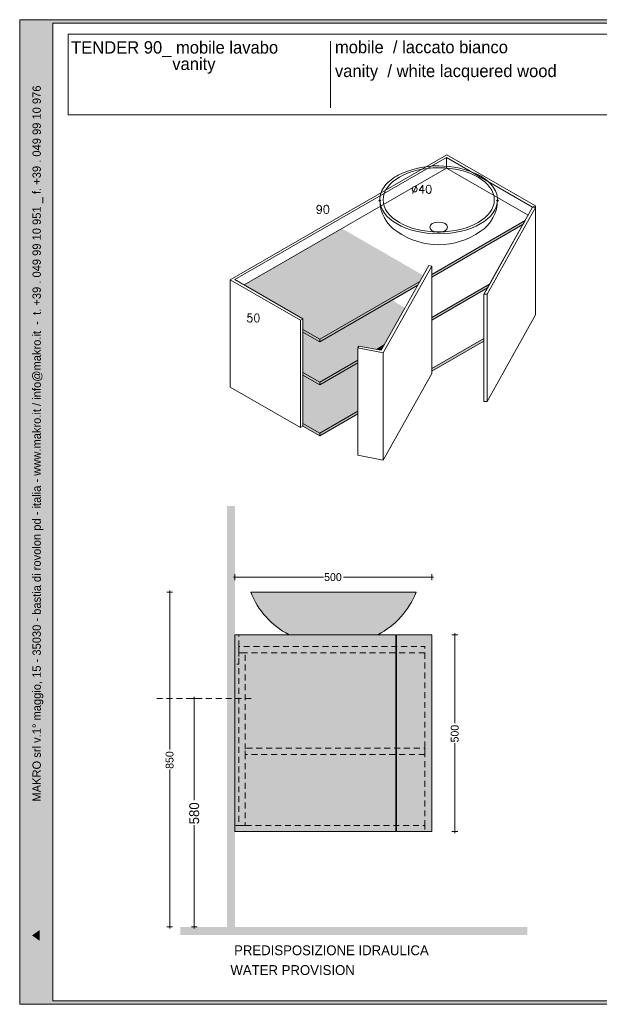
# Model space of a CAD drawing. Extents: x 229962 to 237704, y -185741 to -183241.
# Tile 3 of 4: x 234073 to 235545, y -185741 to -183241. Entities that reach past the tile are written whole.
import ezdxf

# ---------------------------------------------------------------- set-up
doc = ezdxf.new("R2010")
doc.units = 0
doc.header["$MEASUREMENT"] = 0
doc.linetypes.add('Tratteggio', pattern=[25, 15, -10])
doc.linetypes.add('Wipeout_Contour', pattern=[1000, 0, -1000])
for name, color, linetype, lineweight in [('032-Muri Esterni.MVI_Num_Penna__91', 255, 'Continuous', 13), ('036-Solai.MVI_Num_Penna__1', 7, 'Continuous', 9), ('036-SOLAI_MVI_Num_Penna__10', 1, 'Continuous', 18), ('091-Quote lineari.XII_Num_Penna__1', 7, 'Continuous', 9), ('091-Quote lineari.XII_Num_Penna__10', 1, 'Continuous', 18), ('0_Num_Penna__1', 7, 'Continuous', 9), ('0_Num_Penna__91', 255, 'Continuous', 13), ('0_Num_Penna__95', 8, 'Continuous', 13), ('1_Num_Penna__21', 7, 'Continuous', 20), ('Bordi_Num_Penna__1', 7, 'Continuous', 9), ('SCRITTE_Num_Penna__95', 8, 'Continuous', 13), ('Testi_Num_Penna__1', 7, 'Continuous', 9), ('Testi_Num_Penna__1_Num_Penna__1', 7, 'Continuous', 9), ('Testi_Num_Penna__91', 255, 'Continuous', 13), ('Testi_Num_Penna__95', 8, 'Continuous', 13)]:
    doc.layers.add(name, color=color, linetype=linetype, lineweight=lineweight)
for name, color, linetype, lineweight, true_color in [('032-Muri Esterni.MVI_Num_Penna__94', 7, 'Continuous', 13, 0x9f9f9f), ('036-Solai.MVI_Num_Penna__96', 7, 'Continuous', 13, 0x5f5f5f), ('0_Num_Penna__92', 7, 'Continuous', 13, 0xdfdfdf), ('MK_BOXspace_Num_Penna__96', 7, 'Continuous', 13, 0x5f5f5f)]:
    doc.layers.add(name, color=color, linetype=linetype, lineweight=lineweight, true_color=true_color)
doc.layers.add('036-Solai.MVI', color=7, linetype='Continuous')
doc.layers.add('091-Quote lineari.XII', color=7, linetype='Continuous')
doc.styles.add('GENERATED_STYLE_1', font='txt')
doc.styles.add('GENERATED_STYLE_4', font='txt')
doc.styles.add('GENERATED_STYLE_6', font='txt')
doc.styles.get("Standard").update_dxf_attribs({"font": 'txt', "bigfont": 'BIGFONT.SHX'})
doc.dimstyles.new('GENERATED_STYLE__3', dxfattribs={"dimtxt": 20, "dimasz": 7.6, "dimexe": 0.18, "dimexo": 500, "dimgap": 0.09, "dimtad": 0, "dimtih": 1, "dimtoh": 1, "dimdec": 0, "dimzin": 0, "dimdsep": 46, "dimtxsty": 'GENERATED_STYLE_1', "dimblk": 'ARROWHEAD_0', "dimblk1": 'ARROWHEAD_0', "dimblk2": 'ARROWHEAD_0', "dimcen": 0.09, "dimclrd": 7, "dimclre": 7, "dimclrt": 7, "dimazin": 0, "dimtfac": 1, "dimtdec": 4, "dimtmove": 0, "dimatfit": 3, "dimfxl": 0, "dimtolj": 1, "dimtzin": 0, "dimarcsym": 0})
doc.dimstyles.new('GENERATED_STYLE__4', dxfattribs={"dimtxt": 20, "dimasz": 7.6, "dimexe": 0.18, "dimexo": 500, "dimgap": 0.09, "dimtad": 0, "dimdec": 0, "dimzin": 0, "dimdsep": 46, "dimtxsty": 'GENERATED_STYLE_1', "dimblk": 'ARROWHEAD_0', "dimblk1": 'ARROWHEAD_0', "dimblk2": 'ARROWHEAD_0', "dimcen": 0.09, "dimclrd": 7, "dimclre": 7, "dimclrt": 7, "dimazin": 0, "dimtfac": 1, "dimtdec": 4, "dimtmove": 0, "dimatfit": 3, "dimfxl": 0, "dimtolj": 1, "dimtzin": 0, "dimarcsym": 0})
doc.dimstyles.new('GENERATED_STYLE__5', dxfattribs={"dimtxt": 25, "dimasz": 7.6, "dimexe": 0.18, "dimexo": 6, "dimgap": 0.09, "dimtad": 0, "dimdec": 0, "dimzin": 0, "dimdsep": 46, "dimtxsty": 'GENERATED_STYLE_1', "dimblk": 'ARROWHEAD_0', "dimblk1": 'ARROWHEAD_0', "dimblk2": 'ARROWHEAD_0', "dimcen": 0.09, "dimclrd": 1, "dimclre": 1, "dimclrt": 1, "dimazin": 0, "dimtfac": 1, "dimtdec": 4, "dimtmove": 0, "dimatfit": 3, "dimfxl": 0, "dimtolj": 1, "dimtzin": 0, "dimarcsym": 0})

# ---------------------------------------------------------------- blocks, each defined once
blk = doc.blocks.new('*D45')
at = {"layer": '091-Quote lineari.XII_Num_Penna__10', "linetype": 'Continuous'}
for p, q in [((236742.5, -184964.3), (236727.5, -184964.3)), ((236735, -184964.3), (236735, -184960.3)), ((236735, -185222.8), (236735, -184964.3)), ((236735, -185544.3), (236735, -185285.7)), ((236742.5, -185544.3), (236727.5, -185544.3)), ((236735, -185548.3), (236735, -185544.3))]:
    blk.add_line(p, q, dxfattribs=at)
at = {"layer": '091-Quote lineari.XII_Num_Penna__10', "insert": (236747.5, -185283.7), "char_height": 25, "attachment_point": 7, "rotation": 90, "style": 'GENERATED_STYLE_1'}
blk.add_mtext('{580}', dxfattribs=at)
blk = doc.blocks.new('ARROWHEAD_0')
at = {"color": 0, "linetype": 'Continuous', "lineweight": 0}
for p, q in [((0, 0), (-1, 0)), ((0, -0.5), (0, 0.5))]:
    blk.add_line(p, q, dxfattribs=at)
blk = doc.blocks.new('*D46')
at = {"layer": '091-Quote lineari.XII_Num_Penna__10', "linetype": 'Continuous'}
for p, q in [((234523.8, -184964.3), (234508.8, -184964.3)), ((234516.3, -184964.3), (234516.3, -184960.3)), ((234516.3, -185222.8), (234516.3, -184964.3)), ((234516.3, -185544.3), (234516.3, -185285.7)), ((234523.8, -185544.3), (234508.8, -185544.3)), ((234516.3, -185548.3), (234516.3, -185544.3))]:
    blk.add_line(p, q, dxfattribs=at)
at = {"layer": '091-Quote lineari.XII_Num_Penna__10', "insert": (234528.8, -185283.7), "char_height": 25, "attachment_point": 7, "rotation": 90, "style": 'GENERATED_STYLE_1'}
blk.add_mtext('{580}', dxfattribs=at)
blk = doc.blocks.new('*D47')
at = {"layer": '091-Quote lineari.XII_Num_Penna__1', "linetype": 'Continuous'}
for p, q in [((235185.1, -184802.3), (235170.1, -184802.3)), ((235177.6, -184802.3), (235177.6, -184798.3)), ((235177.6, -185026.7), (235177.6, -184802.3)), ((235177.6, -185302.3), (235177.6, -185077.8)), ((235185.1, -185302.3), (235170.1, -185302.3)), ((235177.6, -185306.3), (235177.6, -185302.3))]:
    blk.add_line(p, q, dxfattribs=at)
at = {"layer": '091-Quote lineari.XII_Num_Penna__1', "insert": (235187.6, -185075.8), "char_height": 20, "attachment_point": 7, "rotation": 90, "style": 'GENERATED_STYLE_1'}
blk.add_mtext('{500}', dxfattribs=at)
blk = doc.blocks.new('*D48')
at = {"layer": '091-Quote lineari.XII_Num_Penna__1', "linetype": 'Continuous'}
for p, q in [((234615.5, -184656.3), (234619.5, -184656.3)), ((234619.5, -184663.8), (234619.5, -184648.8)), ((234619.5, -184656.3), (234843.9, -184656.3)), ((234895, -184656.3), (235119.4, -184656.3)), ((235119.4, -184663.8), (235119.4, -184648.8)), ((235119.4, -184656.3), (235123.4, -184656.3))]:
    blk.add_line(p, q, dxfattribs=at)
at = {"layer": '091-Quote lineari.XII_Num_Penna__1', "insert": (234845.9, -184666.3), "char_height": 20, "attachment_point": 7, "style": 'GENERATED_STYLE_1'}
blk.add_mtext('{500}', dxfattribs=at)
blk = doc.blocks.new('*D54')
at = {"layer": '091-Quote lineari.XII_Num_Penna__1', "linetype": 'Continuous'}
for p, q in [((234461.2, -184694.3), (234446.2, -184694.3)), ((234453.7, -184694.3), (234453.7, -184690.3)), ((234453.7, -185093.7), (234453.7, -184694.3)), ((234453.7, -185544.3), (234453.7, -185144.8)), ((234461.2, -185544.3), (234446.2, -185544.3)), ((234453.7, -185548.3), (234453.7, -185544.3))]:
    blk.add_line(p, q, dxfattribs=at)
at = {"layer": '091-Quote lineari.XII_Num_Penna__1', "insert": (234463.7, -185142.8), "char_height": 20, "attachment_point": 7, "rotation": 90, "style": 'GENERATED_STYLE_1'}
blk.add_mtext('{850}', dxfattribs=at)
blk = doc.blocks.new('Arco_5', base_point=(235136.7, -183698.4))
at = {"layer": '036-Solai.MVI_Num_Penna__1', "linetype": 'Continuous'}
blk.add_ellipse((235136.7, -183698.4), major_axis=(149.4, 0), ratio=0.57735, start_param=3.141593, end_param=6.283185, dxfattribs=at)
at = {"layer": '036-Solai.MVI_Num_Penna__96', "linetype": 'Continuous'}
for p, q in [((234987.2, -183698.4), (234984.6, -183701.2)), ((234987.2, -183698.4), (234990, -183701.1)), ((235286.1, -183698.4), (235283.3, -183701.1)), ((235286.1, -183698.4), (235288.8, -183701.2))]:
    blk.add_line(p, q, dxfattribs=at)

msp = doc.modelspace()

# ---------------------------------------------------------------- hatches: boundary and pattern name
at = {"layer": '032-Muri Esterni.MVI_Num_Penna__91', "linetype": 'Continuous'}
h = msp.add_hatch(color=256, dxfattribs=at)
h.paths.add_polyline_path([(234115.2, -185723.7, 0.414214), (234141.1, -185697.8), (234141.1, -185267.2, 0.414214), (234115.2, -185241.2, 0.414214), (234089.2, -185267.2), (234089.2, -185697.8, 0.414214)], flags=0)
h.paths.add_polyline_path([(234118.3, -185378.4), (234135.2, -185346.3), (234135.2, -185373.2), (234115.2, -185410.6), (234135.2, -185410.6), (234135.2, -185427.4), (234095.1, -185427.4), (234095.1, -185395.3), (234095.1, -185393.3), (234095.2, -185391.3), (234095.2, -185389.4), (234095.2, -185387.5), (234095.3, -185385.8), (234095.4, -185384.1), (234095.5, -185382.5), (234095.5, -185381), (234095.6, -185380.5), (234095.6, -185380), (234095.7, -185379.5), (234095.7, -185379), (234095.8, -185378.5), (234095.9, -185378.1), (234095.9, -185377.6), (234096, -185377.1), (234096.1, -185376.1), (234096.2, -185375.2), (234096.4, -185374.2), (234096.5, -185373.3), (234096.7, -185372.4), (234096.9, -185371.5), (234097.1, -185370.6), (234097.3, -185369.7), (234097.6, -185368.4), (234098, -185367.2), (234098.4, -185366), (234098.8, -185364.9), (234099.3, -185363.9), (234099.8, -185362.9), (234100.3, -185362.1), (234100.8, -185361.2), (234100.9, -185361.1), (234101, -185360.9), (234101.1, -185360.8), (234101.2, -185360.7), (234101.3, -185360.5), (234101.4, -185360.4), (234101.5, -185360.3), (234101.7, -185360.2), (234102.1, -185359.7), (234102.6, -185359.3), (234103.2, -185358.9), (234103.7, -185358.6), (234104.3, -185358.4), (234104.9, -185358.2), (234105.5, -185358.2), (234106.1, -185358.1), (234107.2, -185358.2), (234108.2, -185358.4), (234109.2, -185358.8), (234110.2, -185359.3), (234111, -185360), (234111.9, -185360.8), (234112.6, -185361.8), (234113.4, -185363), (234114, -185364.2), (234114.7, -185365.5), (234115.3, -185367), (234115.9, -185368.6), (234116.4, -185370.3), (234116.9, -185372.2), (234117.4, -185374.1), (234117.9, -185376.2)], flags=0)
h.paths.add_polyline_path([(234135.2, -185461.7), (234115.2, -185499.1), (234095.2, -185461.7), (234095.2, -185434.8), (234115.2, -185472.9), (234135.2, -185434.8)], flags=0)
h.paths.add_polyline_path([(234095.1, -185499.2), (234135.2, -185499.2), (234135.2, -185517.1), (234095.1, -185517.1)], flags=0)
h.paths.add_polyline_path([(234095.1, -185578.4), (234095.1, -185553.2), (234135.2, -185524.8), (234135.2, -185544), (234126.5, -185550.1), (234126.5, -185581.4), (234135.2, -185587.5), (234135.2, -185606.8)], flags=0)
h.paths.add_polyline_path([(234100.1, -185629.4), (234135.2, -185646.7), (234135.2, -185663.8), (234100.1, -185681.1), (234135.2, -185681.1), (234135.2, -185696.4), (234095.1, -185696.4), (234095.1, -185669), (234123.2, -185655.3), (234095.1, -185641.5), (234095.1, -185614.1), (234135.2, -185614.1), (234135.2, -185629.4)], flags=0)
h.paths.add_polyline_path([(234100.5, -185277.6), (234100.9, -185276.9), (234101.2, -185276.3), (234101.6, -185275.7), (234101.9, -185275), (234102.7, -185273.9), (234103.5, -185272.8), (234105.1, -185270.9), (234106.9, -185269.4), (234108.8, -185268.2), (234110.8, -185267.3), (234112.9, -185266.8), (234115.2, -185266.6), (234117.4, -185266.8), (234119.5, -185267.3), (234121.5, -185268.2), (234123.4, -185269.4), (234125.2, -185270.9), (234126.8, -185272.8), (234128.3, -185275), (234129.8, -185277.6), (234131, -185280.4), (234132.1, -185283.6), (234133.1, -185286.9), (234133.8, -185290.6), (234134.4, -185294.5), (234134.8, -185298.7), (234135.1, -185303.1), (234135.2, -185307.8), (234135.1, -185312.5), (234134.8, -185316.9), (234134.4, -185321.1), (234133.8, -185325), (234133.1, -185328.6), (234132.1, -185332), (234131, -185335.2), (234129.8, -185338), (234128.3, -185340.6), (234126.8, -185342.8), (234125.2, -185344.7), (234123.4, -185346.2), (234121.5, -185347.4), (234119.5, -185348.3), (234117.4, -185348.8), (234115.2, -185349), (234112.9, -185348.8), (234110.8, -185348.3), (234108.8, -185347.4), (234106.9, -185346.2), (234105.1, -185344.7), (234103.5, -185342.8), (234101.9, -185340.6), (234100.5, -185338), (234099.3, -185335.2), (234098.2, -185332), (234097.2, -185328.6), (234096.5, -185325), (234095.9, -185321.1), (234095.5, -185316.9), (234095.2, -185312.5), (234095.1, -185307.8), (234095.2, -185303.1), (234095.5, -185298.7), (234095.9, -185294.6), (234096.5, -185290.7), (234097.2, -185287), (234098.2, -185283.6), (234099.3, -185280.5)], flags=0)
for points in [[(234105.3, -185319.9), (234104.9, -185317.8), (234104.6, -185315.4), (234104.3, -185313), (234104.2, -185310.4), (234104.1, -185307.8), (234104.2, -185305.2), (234104.3, -185302.7), (234104.6, -185300.2), (234104.9, -185297.9), (234105.3, -185295.7), (234105.8, -185293.7), (234106.4, -185291.8), (234107.1, -185290.2), (234107.9, -185288.8), (234108.7, -185287.6), (234109.6, -185286.5), (234110.6, -185285.7), (234111.6, -185285), (234112.8, -185284.5), (234113.9, -185284.2), (234115.2, -185284.1), (234116.4, -185284.2), (234117.6, -185284.5), (234118.7, -185285), (234119.7, -185285.7), (234120.7, -185286.5), (234121.6, -185287.5), (234122, -185288.1), (234122.4, -185288.8), (234122.6, -185289.1), (234122.8, -185289.4), (234123, -185289.8), (234123.2, -185290.2), (234123.9, -185291.8), (234124.5, -185293.6), (234125, -185295.6), (234125.4, -185297.8), (234125.7, -185300.2), (234126, -185302.6), (234126.1, -185305.2), (234126.2, -185307.8), (234126.1, -185310.4), (234126, -185313), (234125.7, -185315.4), (234125.4, -185317.8), (234125, -185319.9), (234124.5, -185322), (234123.9, -185323.8), (234123.2, -185325.4), (234122.4, -185326.8), (234121.6, -185328), (234120.7, -185329.1), (234119.7, -185329.9), (234118.7, -185330.6), (234117.6, -185331.1), (234116.4, -185331.3), (234115.2, -185331.4), (234113.9, -185331.3), (234112.8, -185331.1), (234111.6, -185330.6), (234110.6, -185329.9), (234109.6, -185329.1), (234108.7, -185328), (234107.9, -185326.8), (234107.1, -185325.4), (234106.4, -185323.8), (234105.8, -185322)], [(234101.8, -185385), (234101.8, -185385.3), (234101.7, -185385.7), (234101.6, -185386.3), (234101.5, -185387), (234101.5, -185387.8), (234101.4, -185388.6), (234101.4, -185389.4), (234101.3, -185390.3), (234101.3, -185391.1), (234101.2, -185391.8), (234101.2, -185392.8), (234101.2, -185393.9), (234101.2, -185395.2), (234101.2, -185396.6), (234101.2, -185398), (234101.2, -185399.4), (234101.2, -185400.7), (234101.2, -185401.9), (234101.2, -185410.6), (234115.2, -185410.6), (234113.8, -185408.1), (234113.8, -185403.2), (234113.8, -185401.7), (234113.8, -185400), (234113.8, -185398.4), (234113.8, -185396.7), (234113.7, -185395), (234113.7, -185393.5), (234113.6, -185392.2), (234113.6, -185391.1), (234113.5, -185390.1), (234113.4, -185389.1), (234113.3, -185388), (234113.2, -185387), (234113, -185386.1), (234112.9, -185385.1), (234112.7, -185384.3), (234112.5, -185383.6), (234112.3, -185383), (234112.1, -185382.4), (234111.8, -185381.9), (234111.6, -185381.4), (234111.4, -185381), (234111.1, -185380.6), (234110.9, -185380.2), (234110.7, -185379.9), (234110.4, -185379.6), (234110, -185379.3), (234109.5, -185379.1), (234109, -185378.8), (234108.5, -185378.6), (234107.9, -185378.4), (234107.4, -185378.3), (234107, -185378.3), (234106.6, -185378.3), (234106.1, -185378.4), (234105.6, -185378.5), (234105.1, -185378.7), (234104.6, -185379), (234104.2, -185379.3), (234103.8, -185379.6), (234103.5, -185379.9), (234103.2, -185380.3), (234102.9, -185380.8), (234102.7, -185381.4), (234102.5, -185382), (234102.3, -185382.7), (234102.1, -185383.5), (234101.9, -185384.3)], [(234123.8, -185552), (234123.8, -185579.5), (234104.3, -185565.8)]]:
    msp.add_hatch(color=256, dxfattribs=at).paths.add_polyline_path(points, flags=0)
at = {"layer": '0_Num_Penna__91', "linetype": 'Continuous'}
for points in [[(234792.1, -184266.3), (234834.6, -184290.9), (234931.1, -184235.1), (234931.1, -184112), (234834.6, -184167.7), (234792.1, -184143.2)], [(234756.8, -184802.3), (234982.1, -184802.3, 0.182609), (235079.5, -184694.3), (235064.1, -184694.3), (234674.9, -184694.3), (234659.5, -184694.3, 0.182609)], [(234619.5, -185302.3), (235027.5, -185302.3), (235027.5, -184802.3), (234619.5, -184802.3)], [(235029.5, -185302.3), (235119.4, -185302.3), (235119.4, -184802.3), (235029.5, -184802.3)]]:
    msp.add_hatch(color=256, dxfattribs=at).paths.add_polyline_path(points, flags=0)
at = {"layer": '0_Num_Penna__92', "linetype": 'Continuous'}
for points in [[(234834.6, -184297.4), (234931.1, -184241.7), (234931.1, -184235.1), (234834.6, -184290.9)], [(234792.1, -184266.3), (234792.1, -184272.9), (234834.6, -184297.4), (234834.6, -184290.9)]]:
    msp.add_hatch(color=256, dxfattribs=at).paths.add_polyline_path(points, flags=0)
at = {"layer": '0_Num_Penna__95', "linetype": 'Continuous'}
h = msp.add_hatch(color=256, dxfattribs=at)
h.paths.add_polyline_path([(234072.9, -185740.6), (237704.1, -185740.6), (237704.1, -183241), (234072.9, -183241)], flags=0)
h.paths.add_polyline_path([(237619.7, -183249.6), (237619.7, -185732.1), (234157.4, -185732.1), (234157.4, -183249.6)], flags=0)
at = {"layer": 'MK_BOXspace_Num_Penna__96', "linetype": 'Continuous'}
for points in [[(234619.2, -185544.3), (234619.2, -184475.4), (234599.1, -184475.4), (234599.1, -185544.3)], [(234480.9, -185564.3), (235361.8, -185564.3), (235361.8, -185544.3), (234480.9, -185544.3)]]:
    msp.add_hatch(color=256, dxfattribs=at).paths.add_polyline_path(points, flags=0)

# ---------------------------------------------------------------- linework, layer by layer
at = {"layer": '032-Muri Esterni.MVI_Num_Penna__94', "linetype": 'Tratteggio'}
msp.add_line((235101.4, -184848.3), (235101.4, -185286.3), dxfattribs=at)
at = {"layer": '032-Muri Esterni.MVI_Num_Penna__94', "linetype": 'Tratteggio', "flags": 128}
for points in [[(234619.5, -184802.3), (234629.5, -184802.3), (234629.5, -184877.3), (234619.5, -184877.3)], [(235101.4, -184848.3), (234629.5, -184848.3), (234629.5, -184832.3), (235101.4, -184832.3)], [(234645.5, -185286.3), (234629.5, -185286.3), (234629.5, -184848.3), (234645.5, -184848.3)], [(235101.4, -185106.3), (234645.5, -185106.3), (234645.5, -185090.3), (235101.4, -185090.3)], [(235101.4, -185302.3), (234619.5, -185302.3), (234619.5, -185286.3), (235101.4, -185286.3)]]:
    msp.add_lwpolyline(points, close=True, dxfattribs=at)
at = {"layer": '036-SOLAI_MVI_Num_Penna__10', "linetype": 'Tratteggio'}
msp.add_line((234420.9, -184964.3), (234669.5, -184964.3), dxfattribs=at)
at = {"layer": '0_Num_Penna__1', "linetype": 'Continuous'}
for p, q in [((234834.6, -184058.8), (234834.6, -184052.2)), ((234834.6, -184167.7), (234834.6, -184161.2)), ((234834.6, -184297.4), (234834.6, -184290.9))]:
    msp.add_line(p, q, dxfattribs=at)
at = {"layer": '0_Num_Penna__1', "linetype": 'Continuous', "flags": 128}
msp.add_lwpolyline([(234756.8, -184802.3), (234982.1, -184802.3, 0.182609), (235079.5, -184694.3), (235064.1, -184694.3), (234674.9, -184694.3), (234659.5, -184694.3, 0.182609)], format="xyb", close=True, dxfattribs=at)
for points in [[(234619.5, -185302.3), (235027.5, -185302.3), (235027.5, -184802.3), (234619.5, -184802.3)], [(235029.5, -185302.3), (235119.4, -185302.3), (235119.4, -184802.3), (235029.5, -184802.3)]]:
    msp.add_lwpolyline(points, close=True, dxfattribs=at)
at = {"layer": '0_Num_Penna__95', "linetype": 'Continuous', "flags": 128}
for points in [[(234072.9, -185740.6), (237704.1, -185740.6), (237704.1, -183241), (234072.9, -183241)], [(237619.7, -183249.6), (237619.7, -185732.1), (234157.4, -185732.1), (234157.4, -183249.6)]]:
    msp.add_lwpolyline(points, close=True, dxfattribs=at)
at = {"layer": '1_Num_Penna__21', "linetype": 'Continuous', "flags": 128}
msp.add_lwpolyline([(234195.6, -183482.8), (237577.5, -183482.8), (237577.5, -183277.8), (234195.6, -183277.8)], close=True, dxfattribs=at)
at = {"layer": 'SCRITTE_Num_Penna__95', "linetype": 'Continuous'}
msp.add_line((234861.8, -183295.8), (234861.8, -183464.7), dxfattribs=at)

# ---------------------------------------------------------------- texts
at = {"layer": 'Testi_Num_Penna__1', "linetype": 'Continuous', "insert": (234203.5, -183295.6), "char_height": 31.429, "attachment_point": 1, "line_spacing_factor": 0.79808, "style": 'GENERATED_STYLE_4'}
msp.add_mtext('{\\pt475.019;TENDER 90_ mobile lavabo\\P\\pt475.019;                      \\C8;vanity}', dxfattribs=at)
at = {"layer": 'Testi_Num_Penna__1', "linetype": 'Continuous', "insert": (234873.3, -183294.8), "char_height": 31.429, "width": 681.931, "attachment_point": 1, "line_spacing_factor": 1.154918, "style": 'GENERATED_STYLE_4'}
msp.add_mtext('{\\pt184.757;mobile  / laccato bianco\\P\\pt184.757;\\C8;vanity  / white lacquered wood^I^I}', dxfattribs=at)
at = {"layer": 'Testi_Num_Penna__1', "linetype": 'Continuous', "insert": (234608, -185591), "char_height": 25, "attachment_point": 1, "style": 'GENERATED_STYLE_4'}
msp.add_mtext('{ PREDISPOSIZIONE IDRAULICA}', dxfattribs=at)
at = {"layer": 'Testi_Num_Penna__91', "linetype": 'Continuous', "insert": (234132.9, -185226), "char_height": 21.1116, "attachment_point": 7, "rotation": 90, "style": 'GENERATED_STYLE_6'}
msp.add_mtext('{\\pt869.68;MAKRO srl v.1° maggio, 15 - 35030 - bastia di rovolon pd - italia - www.makro.it / info@makro.it  -  t. +39 . 049 99 10 951 _ f. +39 . 049 99 10 976}', dxfattribs=at)
at = {"layer": 'Testi_Num_Penna__95', "linetype": 'Continuous', "insert": (234608, -185641.2), "char_height": 25, "attachment_point": 1, "style": 'GENERATED_STYLE_4'}
msp.add_mtext('{WATER PROVISION}', dxfattribs=at)

# ---------------------------------------------------------------- dimensions: what is measured, and where the dimension line sits
at = {"layer": '091-Quote lineari.XII', "linetype": 'Continuous'}
dim = msp.add_linear_dim(base=(234619.5, -184656.3), p1=(234619.5, -184802.3), p2=(235119.4, -184802.3), dimstyle='GENERATED_STYLE__3', dxfattribs=at)
dim.commit()
dim.dimension.update_dxf_attribs({"geometry": '*D48', "text_midpoint": (234871.2, -184656.3)})
for base, p1, p2, picture, middle in [((234453.7, -185544.3), (234619.2, -185544.3), (234659.5, -184694.3), '*D54', (234453.7, -185117.5)), ((235177.6, -185302.3), (235119.4, -185302.3), (235119.4, -184802.3), '*D47', (235177.6, -185050.5))]:
    dim = msp.add_linear_dim(base=base, p1=p1, p2=p2, angle=90, dimstyle='GENERATED_STYLE__4', dxfattribs=at)
    dim.commit()
    dim.dimension.update_dxf_attribs({"geometry": picture, "text_midpoint": middle})
at = {"layer": '091-Quote lineari.XII', "color": 1, "linetype": 'Continuous', "lineweight": 18}
for base, p1, p2, picture, middle in [((234516.3, -185544.3), (234619.2, -185544.3), (234420.9, -184964.3), '*D46', (234516.3, -185252.1)), ((236735, -185544.3), (235361.8, -185544.3), (236841, -184964.3), '*D45', (236735, -185252.1))]:
    dim = msp.add_linear_dim(base=base, p1=p1, p2=p2, angle=90, dimstyle='GENERATED_STYLE__5', dxfattribs=at)
    dim.commit()
    dim.dimension.update_dxf_attribs({"geometry": picture, "text_midpoint": middle})

# ---------------------------------------------------------------- next in the draw order: wipeouts: each hides what was drawn before it
at = {"color": 254, "linetype": 'Wipeout_Contour', "lineweight": 0, "ltscale": 1193122.010167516}
msp.add_wipeout([(234607.6, -184173.5), (234785.9, -184276.5), (234785.9, -184004.1), (234607.6, -183901.1)], dxfattribs=at)
at = {"color": 254, "linetype": 'Wipeout_Contour', "lineweight": 0, "ltscale": 895516.443301}
msp.add_wipeout([(234987.3, -184079.6), (234991, -184080.2), (234993.3, -184076.1)], dxfattribs=at)

# ---------------------------------------------------------------- next in the draw order: wipeouts: each hides what was drawn before it
at = {"color": 254, "linetype": 'Wipeout_Contour', "lineweight": 0, "ltscale": 1192922.493294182}
msp.add_wipeout([(235156.8, -183590.6), (234619.5, -183900.8), (234643.1, -183914.4), (235156.8, -183617.8)], dxfattribs=at)
at = {"color": 254, "linetype": 'Wipeout_Contour', "lineweight": 0, "ltscale": 1193535.113354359}
msp.add_wipeout([(234785.9, -184276.5), (234792.1, -184272.9), (234792.1, -184000.5), (234785.9, -184004.1)], dxfattribs=at)
at = {"color": 254, "linetype": 'Wipeout_Contour', "lineweight": 0, "ltscale": 1194277.310709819}
msp.add_wipeout([(234931.1, -184346.8), (234995.9, -184358.9), (234995.9, -184086.5), (234931.1, -184074.4)], dxfattribs=at)

# ---------------------------------------------------------------- next in the draw order: hatches: boundary and pattern name
at = {"layer": '0_Num_Penna__92', "linetype": 'Continuous'}
for points in [[(234834.6, -184052.2), (234792.1, -184027.7), (234792.1, -184034.3), (234834.6, -184058.8)], [(234834.6, -184167.7), (234931.1, -184112), (234931.1, -184105.5), (234834.6, -184161.2)], [(234834.6, -184161.2), (234792.1, -184136.7), (234792.1, -184143.2), (234834.6, -184167.7)]]:
    msp.add_hatch(color=256, dxfattribs=at).paths.add_polyline_path(points, flags=0)

# ---------------------------------------------------------------- next in the draw order: linework, layer by layer
at = {"layer": '0_Num_Penna__1', "linetype": 'Continuous'}
for p, q in [((234792.1, -184027.7), (234834.6, -184052.2)), ((234792.1, -184034.3), (234834.6, -184058.8)), ((234834.6, -184161.2), (234931.1, -184105.5)), ((234834.6, -184167.7), (234931.1, -184112)), ((234792.1, -184136.7), (234834.6, -184161.2)), ((234607.6, -184173.5), (234785.9, -184276.5)), ((234834.6, -184290.9), (234931.1, -184235.1)), ((234834.6, -184297.4), (234931.1, -184241.7)), ((234792.1, -184266.3), (234834.6, -184290.9)), ((234785.9, -184276.5), (234792.1, -184272.9)), ((234792.1, -184272.9), (234834.6, -184297.4))]:
    msp.add_line(p, q, dxfattribs=at)
at = {"layer": 'Bordi_Num_Penna__1', "linetype": 'Continuous'}
msp.add_line((234792.1, -184143.2), (234834.6, -184167.7), dxfattribs=at)

# ---------------------------------------------------------------- next in the draw order: wipeouts: each hides what was drawn before it
at = {"color": 254, "linetype": 'Wipeout_Contour', "lineweight": 0, "ltscale": 1193863.101664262}
msp.add_wipeout([(235156.8, -183617.8), (235363.8, -183737.3), (235375.3, -183716.8), (235156.8, -183590.6)], dxfattribs=at)
at = {"color": 254, "linetype": 'Wipeout_Contour', "lineweight": 0, "ltscale": 895415.17726}
msp.add_wipeout([(235017.7, -183953.1), (235051.3, -183972.5), (235083.5, -183915.1)], dxfattribs=at)

# ---------------------------------------------------------------- next in the draw order: wipeouts: each hides what was drawn before it
at = {"color": 254, "linetype": 'Wipeout_Contour', "lineweight": 0, "ltscale": 2386631.620592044}
msp.add_wipeout([(234607.6, -183901.1), (234785.9, -184004.1), (234792.1, -184000.5), (234619.5, -183900.8), (235156.8, -183590.6), (235371.9, -183714.8), (235378.1, -183711.2), (235157.3, -183583.7)], dxfattribs=at)

# ---------------------------------------------------------------- next in the draw order: linework, layer by layer
at = {"layer": '036-Solai.MVI_Num_Penna__1', "linetype": 'Continuous'}
msp.add_ellipse((235136.7, -183767.9), major_axis=(22.8, 0), ratio=0.572479, dxfattribs=at)
at = {"layer": '0_Num_Penna__1', "linetype": 'Continuous'}
for p, q in [((235156.8, -183617.8), (235156.8, -183590.6)), ((234607.6, -183901.1), (234785.9, -184004.1)), ((234607.6, -184173.5), (234607.6, -183901.1)), ((234792.1, -184000.5), (234619.5, -183900.8)), ((234785.9, -184004.1), (234792.1, -184000.5)), ((234785.9, -184276.5), (234785.9, -184004.1)), ((234792.1, -184272.9), (234792.1, -184000.5))]:
    msp.add_line(p, q, dxfattribs=at)

# ---------------------------------------------------------------- next in the draw order: texts
at = {"layer": 'Testi_Num_Penna__1_Num_Penna__1', "linetype": 'Continuous', "char_height": 20.8, "attachment_point": 5}
for s, insert in [('{Ø40}', (235093.5, -183671.5)), ('{90}', (234842.6, -183722.6)), ('{50}', (234666, -183998.3))]:
    msp.add_mtext(s, dxfattribs=dict(at, insert=insert))

# ---------------------------------------------------------------- next in the draw order: wipeouts: each hides what was drawn before it
at = {"color": 254, "linetype": 'Wipeout_Contour', "lineweight": 0, "ltscale": 1194782.181788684}
msp.add_wipeout([(235259.7, -184210.5), (235382.9, -183990.6), (235382.9, -183718.2), (235259.7, -183938.1)], dxfattribs=at)
at = {"color": 254, "linetype": 'Wipeout_Contour', "lineweight": 0, "ltscale": 1194316.869946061}
msp.add_wipeout([(234995.9, -184358.9), (235119.1, -184139), (235119.1, -183866.6), (234995.9, -184086.5)], dxfattribs=at)

# ---------------------------------------------------------------- next in the draw order: linework, layer by layer
at = {"layer": '0_Num_Penna__1', "linetype": 'Continuous'}
for p, q in [((235259.7, -184210.5), (235382.9, -183990.6)), ((234995.9, -184358.9), (235119.1, -184139)), ((235259.7, -184210.5), (235251.3, -184210.5)), ((234931.1, -184346.8), (234995.9, -184358.9))]:
    msp.add_line(p, q, dxfattribs=at)

# ---------------------------------------------------------------- next in the draw order: wipeouts: each hides what was drawn before it
at = {"color": 254, "linetype": 'Wipeout_Contour', "lineweight": 0, "ltscale": 1194432.052400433}
msp.add_wipeout([(235254.8, -183931.8), (235259.7, -183938.1), (235382.9, -183718.2), (235375.3, -183716.8)], dxfattribs=at)
at = {"color": 254, "linetype": 'Wipeout_Contour', "lineweight": 0, "ltscale": 1790878.453896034}
msp.add_wipeout([(234931.1, -184074.4), (234995.9, -184086.5), (235119.1, -183866.6), (235111.5, -183865.2), (234991, -184080.2), (234933.9, -184069.6)], dxfattribs=at)

# ---------------------------------------------------------------- next in the draw order: hatches: boundary and pattern name
at = {"layer": '0_Num_Penna__91', "linetype": 'Continuous'}
for points in [[(234643.1, -183914.4), (234792.1, -184000.5), (234792.1, -184027.7), (234834.6, -184052.2), (235088.9, -183905.4), (235097.4, -183890.2), (234891.2, -183771.1)], [(234834.6, -184058.8), (234792.1, -184034.3), (234792.1, -184136.7), (234834.6, -184161.2), (234931.1, -184105.5), (234931.1, -184074.4), (234933.9, -184069.6), (234978.8, -184078), (234998.7, -184066.4), (235051.3, -183972.5), (235017.7, -183953.1)]]:
    msp.add_hatch(color=256, dxfattribs=at).paths.add_polyline_path(points, flags=0)
at = {"layer": '0_Num_Penna__92', "linetype": 'Continuous'}
for points in [[(235119.1, -183888), (235119.1, -183894.5), (235350.6, -183760.9), (235356, -183751.2)], [(234834.6, -184052.2), (234834.6, -184058.8), (235083.5, -183915.1), (235088.9, -183905.4)], [(235119.1, -184003.5), (235260.4, -183921.9), (235265.8, -183912.2), (235119.1, -183997)], [(234998.7, -184066.4), (234978.8, -184078), (234987.3, -184079.6), (234993.3, -184076.1)], [(235119.1, -184133.2), (235251.3, -184056.8), (235251.3, -184050.3), (235119.1, -184126.6)]]:
    msp.add_hatch(color=256, dxfattribs=at).paths.add_polyline_path(points, flags=0)

# ---------------------------------------------------------------- next in the draw order: linework, layer by layer
at = {"layer": '036-Solai.MVI_Num_Penna__1', "linetype": 'Continuous'}
msp.add_ellipse((235136.7, -183698.4), major_axis=(141.2, 0), ratio=0.57735, dxfattribs=at)
at = {"layer": '0_Num_Penna__1', "linetype": 'Continuous'}
for p, q in [((235157.3, -183583.7), (234607.6, -183901.1)), ((234619.5, -183900.8), (235156.8, -183590.6)), ((235156.8, -183590.6), (235375.3, -183716.8)), ((235382.3, -183713.6), (235157.3, -183583.7)), ((235156.8, -183617.8), (234643.1, -183914.4)), ((235363.8, -183737.3), (235156.8, -183617.8)), ((235375.3, -183716.8), (235251.3, -183938.1)), ((235259.7, -183938.1), (235382.9, -183718.2)), ((235375.3, -183716.8), (235382.3, -183713.6)), ((235382.9, -183718.2), (235375.3, -183716.8)), ((235382.3, -183713.6), (235382.3, -183718.1)), ((235382.9, -183990.6), (235382.9, -183718.2)), ((235111.5, -183865.2), (234991, -184080.2)), ((234995.9, -184086.5), (235119.1, -183866.6)), ((235119.1, -183866.6), (235111.5, -183865.2)), ((235119.1, -184139), (235119.1, -183866.6)), ((234834.6, -184052.2), (235088.9, -183905.4)), ((234834.6, -184058.8), (235083.5, -183915.1)), ((235259.7, -183938.1), (235251.3, -183938.1)), ((235251.3, -183938.1), (235251.3, -184210.5)), ((235259.7, -183938.1), (235259.7, -184210.5)), ((234933.9, -184069.6), (234931.1, -184074.4)), ((234991, -184080.2), (234933.9, -184069.6)), ((234978.8, -184078), (234998.7, -184066.4)), ((234931.1, -184346.8), (234931.1, -184074.4)), ((234931.1, -184074.4), (234995.9, -184086.5)), ((234987.3, -184079.6), (234993.3, -184076.1)), ((234995.9, -184358.9), (234995.9, -184086.5))]:
    msp.add_line(p, q, dxfattribs=at)
at = {"layer": '0_Num_Penna__1', "linetype": 'Continuous', "flags": 128}
msp.add_lwpolyline([(235031, -183778.9, 0.153946), (235136.7, -183812.2, 0.153946), (235242.4, -183778.9, 0.254415), (235286.1, -183698.4, 0.166816), (235272.9, -183662.9, 0.10622), (235239.4, -183635.9, 0.117911), (235136.7, -183612.2, 0.117911), (235034.1, -183635.5), (235034.2, -183635.5, 0.107066), (235000.2, -183662.7, 0.166841), (234987.2, -183698.4, 0.254415)], format="xyb", close=True, dxfattribs=at)
for points in [[(235119.1, -183888), (235119.1, -183894.5), (235350.6, -183760.9), (235356, -183751.2)], [(235119.1, -184003.5), (235260.4, -183921.9), (235265.8, -183912.2), (235119.1, -183997)], [(235119.1, -184133.2), (235251.3, -184056.8), (235251.3, -184050.3), (235119.1, -184126.6)]]:
    msp.add_lwpolyline(points, close=True, dxfattribs=at)

# ---------------------------------------------------------------- next in the draw order: block references
at = {"layer": '036-Solai.MVI', "linetype": 'Continuous'}
msp.add_blockref('Arco_5', (235136.7, -183698.4), dxfattribs=at)

doc.saveas('drawing.dxf')
